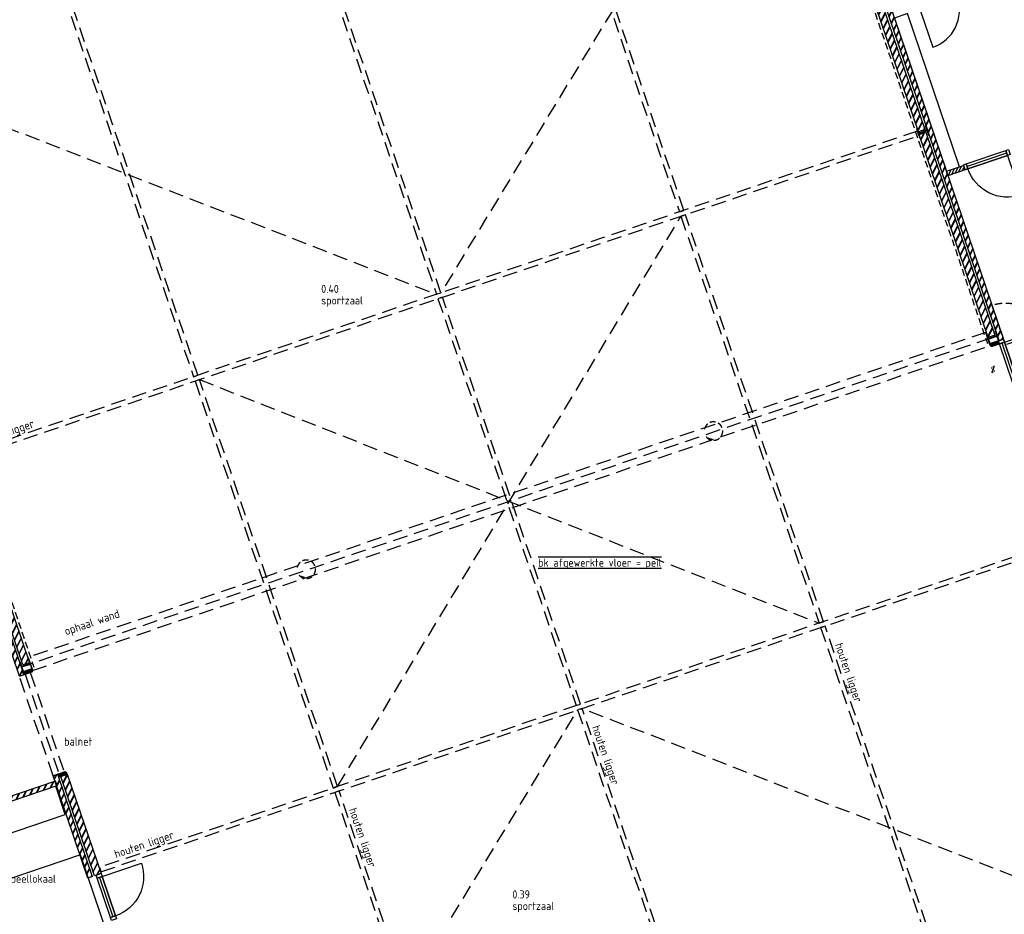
# Model space of a CAD drawing. Header units: millimetres. Extents: x -30480 to 214890, y -181324 to 108676.
# Tile 26 of 48: x 72320 to 93616, y -130331 to -110970. Entities that reach past the tile are written whole.
import ezdxf
from ezdxf.enums import TextEntityAlignment as Align
from ezdxf.xclip import XClip

# ---------------------------------------------------------------- set-up
doc = ezdxf.new("R2010")
doc.units = ezdxf.units.MM
doc.header["$LTSCALE"] = 100
doc.header["$XCLIPFRAME"] = 2
doc.linetypes.add('082403 X-ref$0$DASHED', pattern=[0.75, 0.5, -0.25])
doc.linetypes.add('082403 X-ref$0$HIDDEN2', pattern=[4.7625, 3.175, -1.5875])
for name, color, linetype in [('082403 X-ref$0$Alg-Dun-Arc', 8, 'Continuous'), ('082403 X-ref$0$Beveilig-Alg-Txt', 253, 'Continuous'), ('082403 X-ref$0$bib', 253, 'Continuous'), ('082403 X-ref$0$BiKoz-Draai-Az', 253, 'Continuous'), ('082403 X-ref$0$BiKoz-Hout-Az', 253, 'Continuous'), ('082403 X-ref$0$BiKoz-Hout-Drs', 253, 'Continuous'), ('082403 X-ref$0$BiWand-Bakst-Drs', 253, 'Continuous'), ('082403 X-ref$0$BuKoz-Hout-Drs', 253, 'Continuous'), ('082403 X-ref$0$BuWand-Alg-Arc', 253, 'Continuous'), ('082403 X-ref$0$BuWand-Bakst-Drs', 253, 'Continuous'), ('082403 X-ref$0$Construct-Beton-Drs', 253, 'Continuous'), ('082403 X-ref$0$Construct-Staal-Drs', 253, 'Continuous'), ('082403 X-ref$0$Daken-Alg-Txt', 8, 'Continuous'), ('082403 X-ref$0$Inricht-Alg-Az', 253, 'Continuous'), ('082403 X-ref$0$MTXT18-100', 253, 'Continuous'), ('082403 X-ref$0$MTXT25-1', 253, 'Continuous'), ('082403 X-ref$0$MTXT35-1', 253, 'Continuous'), ('082403 X-ref$0$nieuw uitzet', 253, 'Continuous'), ('082403 X-ref$0$TXT35', 253, 'Continuous')]:
    doc.layers.add(name, color=color, linetype=linetype)
doc.layers.add('082403 X-ref$0$Opp mfa', color=8, linetype='Continuous', plot=False)
doc.styles.add('082403 X-ref$0$BOS', font='isocp.shx')
doc.styles.add('082403 X-ref$0$BOS3', font='isocp.shx')
pattern_1 = [(63.75, (7.47, 17.2), (-98.656, 48.65176), []), (63.75, (2.65, 31.4), (-98.656, 48.65176), [])]

# ---------------------------------------------------------------- blocks, each defined once
blk = doc.blocks.new('082403 X-ref$0$binkozdeur1034')
at = {"layer": '082403 X-ref$0$BiKoz-Draai-Az'}
blk.add_lwpolyline([(967, 0), (67, 0), (67, -900, 0.414214)], format="xyb", close=True, dxfattribs=at)
at = {"layer": '082403 X-ref$0$BiKoz-Hout-Az'}
blk.add_line((67, 57), (967, 57), dxfattribs=at)
blk.add_lwpolyline([(67, 0), (967, 0), (967, 114), (67, 114)], close=True, dxfattribs=at)
at = {"layer": '082403 X-ref$0$BiKoz-Hout-Drs'}
for points in [[(0, 0), (67, 0), (67, 114), (0, 114)], [(967, 0), (1034, 0), (1034, 114), (967, 114)]]:
    blk.add_lwpolyline(points, close=True, dxfattribs=at)
blk = doc.blocks.new('082403 X-ref$0$binkozdeur984')
at = {"layer": '082403 X-ref$0$BiKoz-Draai-Az'}
blk.add_lwpolyline([(917, 0), (67, 0), (67, -850, 0.414214)], format="xyb", close=True, dxfattribs=at)
at = {"layer": '082403 X-ref$0$BiKoz-Hout-Az'}
blk.add_line((67, 57), (917, 57), dxfattribs=at)
blk.add_lwpolyline([(67, 0), (917, 0), (917, 114), (67, 114)], close=True, dxfattribs=at)
at = {"layer": '082403 X-ref$0$BiKoz-Hout-Drs'}
for points in [[(0, 0), (67, 0), (67, 114), (0, 114)], [(917, 0), (984, 0), (984, 114), (917, 114)]]:
    blk.add_lwpolyline(points, close=True, dxfattribs=at)
blk = doc.blocks.new('082403 X-ref$0$rolluiksymbol')
at = {"layer": '082403 X-ref$0$BiKoz-Draai-Az'}
blk.add_lwpolyline([(-171, -104, 0, 75, 0), (-71, -190, 75, 75, 0)], format="xyseb", dxfattribs=at)
at = {"layer": '082403 X-ref$0$BiKoz-Draai-Az', "linetype": '082403 X-ref$0$HIDDEN2', "ltscale": 0.4}
blk.add_arc((0, 0), 200, 211.3867, 163.6722, dxfattribs=at)
blk = doc.blocks.new('082403 X-ref$0$ruimtenummer met m2_1')
at = {"layer": '082403 X-ref$0$MTXT25-1', "style": '082403 X-ref$0$BOS'}
blk.add_attdef('OPPERVLAKTE', (0, 498), '', height=250, dxfattribs=at)
at = {"layer": '082403 X-ref$0$MTXT35-1', "style": '082403 X-ref$0$BOS'}
for tag, p in [('RUIMTENUMMER', (-8, 1448)), ('RUIMTENAAM', (-8, 948))]:
    blk.add_attdef(tag, p, '', height=350, dxfattribs=at)
blk = doc.blocks.new('*U85')
at = {"layer": '082403 X-ref$0$Construct-Staal-Drs'}
blk.add_lwpolyline([(-110, -105), (110, -105), (110, -94), (21.5, -94, -0.4142136), (3.5, -76), (3.5, 76, -0.4142136), (21.5, 94), (110, 94), (110, 105), (-110, 105), (-110, 94), (-21.5, 94, -0.4142136), (-3.5, 76), (-3.5, -76, -0.4142136), (-21.5, -94), (-110, -94)], format="xyb", close=True, dxfattribs=at)
blk = doc.blocks.new('082403 X-ref$0$slot van binnenuit zonder sleutel')
at = {"layer": '082403 X-ref$0$Beveilig-Alg-Txt'}
blk.add_line((47, 157), (-47, -157), dxfattribs=at)
at = {"layer": '082403 X-ref$0$Beveilig-Alg-Txt', "style": '082403 X-ref$0$BOS'}
blk.add_text('S', height=250, dxfattribs=at).set_placement((0, 0), align=Align.MIDDLE)
blk = doc.blocks.new('082403 X-ref')
at = {"layer": '082403 X-ref$0$Alg-Dun-Arc'}
h = blk.add_hatch(dxfattribs=at)
h.set_pattern_fill('ANSI31', color=8, scale=5, style=0)
h.set_pattern_definition([(63.75, (43852.223, 55476.092), (-14.2379, 7.0213), [])])
h.paths.add_polyline_path([(43960, 55565), (43857, 55531), (43870, 55493), (43867, 55492, 0.325735), (43912, 55478), (43982, 55502)])
h.paths.add_polyline_path([(44009, 55582), (43960, 55565), (43982, 55502), (44031, 55519)])
h.paths.add_polyline_path([(44044, 55594), (44041, 55593), (44009, 55582), (44031, 55519), (44065, 55530)])
h.paths.add_polyline_path([(43857, 55531), (43852, 55529), (43861, 55503, 0.07796), (43867, 55492), (43870, 55493)])
h = blk.add_hatch(dxfattribs=at)
h.set_pattern_fill('ANSI31', color=256, scale=5, style=0)
h.set_pattern_definition([(63.75, (22940.218, 48366.688), (-14.2379, 7.0213), [])])
h.paths.add_polyline_path([(23153, 48474), (23145, 48500), (23037, 48463), (23058, 48399), (23128, 48423, 0.414214)])
h.paths.add_polyline_path([(23037, 48463), (22940, 48430), (22962, 48367), (23058, 48399)])
h = blk.add_hatch(dxfattribs=at)
h.set_pattern_fill('ANSI31', color=256, scale=5, style=0)
h.set_pattern_definition([(63.75, (23702.498, 46152.192), (-14.2379, 7.0213), [])])
h.paths.add_polyline_path([(23895, 46239, 0.414214), (23845, 46264), (23774, 46240), (23796, 46177), (23904, 46213)])
h.paths.add_polyline_path([(23774, 46240), (23741, 46229), (23762, 46165), (23796, 46177)])
h.paths.add_polyline_path([(23741, 46229), (23702, 46216), (23724, 46152), (23762, 46165)])
at = {"layer": '082403 X-ref$0$BuWand-Alg-Arc'}
h = blk.add_hatch(dxfattribs=at)
h.set_pattern_fill('METSW', color=256, scale=2, style=0)
h.set_pattern_definition([(63.75, (19886.91, 65464.88), (-98.656, 48.65176), []), (63.75, (19882.09, 65479.09), (-98.656, 48.65176), [])])
h.paths.add_polyline_path([(44151, 55630), (44057, 55598), (39875, 67919), (39969, 67951)])
h = blk.add_hatch(dxfattribs=at)
h.set_pattern_fill('METSW', color=256, scale=2, style=0)
h.set_pattern_definition([(63.75, (19329.8, 70047.88), (-98.656, 48.65176), []), (63.75, (19324.98, 70062.08), (-98.656, 48.65176), [])])
h.paths.add_polyline_path([(42454, 60165), (42312, 60117), (40820, 64511), (40962, 64559)])
h = blk.add_hatch(dxfattribs=at)
h.set_pattern_fill('METSW', color=256, scale=2, style=0)
h.set_pattern_definition([(63.75, (22190.98, 66319.12), (-98.656, 48.65176), []), (63.75, (22186.16, 66333.32), (-98.656, 48.65176), [])])
h.paths.add_polyline_path([(42473, 60108), (42331, 60060), (43822, 55667), (43964, 55715)])
h = blk.add_hatch(dxfattribs=at)
h.set_pattern_fill('ANSI31', color=256, scale=18, angle=18.75, style=0)
h.paths.add_polyline_path([(43288, 59387), (42909, 59259), (42941, 59164), (43320, 59293)])
h = blk.add_hatch(dxfattribs=at)
h.set_pattern_fill('METSW', color=256, scale=2, style=0)
h.set_pattern_definition(pattern_1)
h.paths.add_polyline_path([(19826, 57603), (19732, 57571), (22867, 48335), (22962, 48367)])
h = blk.add_hatch(dxfattribs=at)
h.set_pattern_fill('METSW', color=256, scale=2, style=0)
h.set_pattern_definition(pattern_1)
h.paths.add_polyline_path([(21593, 53021), (21451, 52973), (22943, 48579), (23085, 48627)])
h = blk.add_hatch(dxfattribs=at)
h.set_pattern_fill('METSW', color=256, scale=2, style=0)
h.set_pattern_definition(pattern_1)
h.paths.add_polyline_path([(23904, 46213), (23762, 46165), (24492, 44015), (24634, 44063)])
h = blk.add_hatch(dxfattribs=at)
h.set_pattern_fill('METSW', color=256, scale=2, style=0)
h.set_pattern_definition([(63.75, (17820.1, 3764.48), (-98.656, 48.65176), []), (63.75, (17815.28, 3778.69), (-98.656, 48.65176), [])])
h.paths.add_polyline_path([(23649, 46062), (19861, 44776), (19893, 44682), (23681, 45968)])
h = blk.add_hatch(dxfattribs=at)
h.set_pattern_fill('METSW', color=256, scale=2, style=0)
h.set_pattern_definition([(63.75, (17810.72, 3761.44), (-98.656, 48.65176), []), (63.75, (17805.9, 3775.64), (-98.656, 48.65176), [])])
h.paths.add_polyline_path([(23693, 46212), (23598, 46180), (24350, 43966), (24445, 43999)])
at = {"layer": '082403 X-ref$0$BiKoz-Draai-Az', "color": 8, "linetype": '082403 X-ref$0$HIDDEN2', "ltscale": 0.5}
blk.add_lwpolyline([(45047, 55793), (44195, 55503), (43905, 56356, -0.414214)], format="xyb", close=True, dxfattribs=at)
at = {"layer": '082403 X-ref$0$BiWand-Bakst-Drs'}
for points in [[(39875, 67919), (39969, 67951), (44151, 55630), (44057, 55598)], [(40820, 64511), (40962, 64559), (42454, 60165), (42312, 60117)], [(42331, 60060), (42473, 60108), (43964, 55715), (43822, 55667)], [(42919, 59262), (43288, 59387), (43320, 59293), (42951, 59167)], [(23085, 48627), (22943, 48579), (21451, 52973), (21593, 53021)], [(24634, 44063), (24492, 44015), (23762, 46165), (23904, 46213)]]:
    blk.add_lwpolyline(points, close=True, dxfattribs=at)
at = {"layer": '082403 X-ref$0$BuKoz-Hout-Drs', "linetype": '082403 X-ref$0$HIDDEN2'}
blk.add_line((22990, 48376), (23730, 46196), dxfattribs=at)
blk.add_lwpolyline([(22867, 48335), (23104, 48415), (23835, 46261), (23598, 46180)], close=True, dxfattribs=at)
at = {"layer": '082403 X-ref$0$BuWand-Bakst-Drs'}
for points in [[(22962, 48367), (22867, 48335), (19732, 57571), (19826, 57603)], [(19893, 44682), (23681, 45968), (23649, 46062), (19861, 44776)], [(24445, 43999), (24350, 43966), (23598, 46180), (23693, 46212)]]:
    blk.add_lwpolyline(points, close=True, dxfattribs=at)
at = {"layer": '082403 X-ref$0$Construct-Beton-Drs', "linetype": '082403 X-ref$0$DASHED', "ltscale": 3}
for p, q in [((40724, 64605), (43804, 55533)), ((20101, 57604), (23181, 48532))]:
    blk.add_line(p, q, dxfattribs=at)
at = {"layer": '082403 X-ref$0$Daken-Alg-Txt', "color": 8}
blk.add_lwpolyline([(44044, 55594), (43960, 55565), (43982, 55502), (44065, 55530), (44044, 55594), (44044, 55594)], dxfattribs=at)
blk.add_lwpolyline([(43960, 55565), (43852, 55529), (43861, 55503, 0.414214), (43912, 55478), (43982, 55502)], format="xyb", close=True, dxfattribs=at)
at = {"layer": '082403 X-ref$0$Daken-Alg-Txt'}
for points in [[(22940, 48430), (23037, 48463), (23058, 48399), (22962, 48367)], [(23724, 46152), (23796, 46177), (23774, 46240), (23702, 46216)]]:
    blk.add_lwpolyline(points, close=True, dxfattribs=at)
for points in [[(23037, 48463), (23145, 48500), (23153, 48474, -0.414214), (23128, 48423), (23058, 48399)], [(23796, 46177), (23904, 46213), (23895, 46239, 0.414214), (23845, 46264), (23774, 46240)]]:
    blk.add_lwpolyline(points, format="xyb", close=True, dxfattribs=at)
at = {"layer": '082403 X-ref$0$Inricht-Alg-Az', "linetype": '082403 X-ref$0$HIDDEN2'}
for p, q in [((39408, 68857), (31984, 56632)), ((18557, 61779), (31889, 56600)), ((29750, 45947), (37176, 58289)), ((26760, 54754), (40166, 49483)), ((27518, 35380), (34942, 47604)), ((48369, 42458), (35037, 47636))]:
    blk.add_line(p, q, dxfattribs=at)
for points in [[(34285, 67118), (34190, 67086), (37144, 58384), (37239, 58416)], [(29030, 65334), (28935, 65302), (31889, 56600), (31984, 56632)], [(23774, 63550), (23679, 63518), (26633, 54816), (26728, 54848)], [(42322, 60036), (42290, 60131), (21577, 53100), (21609, 53005)], [(37271, 58322), (37176, 58289), (40166, 49483), (40261, 49515)], [(32016, 56538), (31921, 56505), (34910, 47699), (35005, 47731)], [(43865, 55492), (43769, 55774), (23056, 48743), (23152, 48460)], [(26760, 54754), (26666, 54721), (29655, 45915), (29750, 45947)], [(45344, 51135), (45312, 51230), (24599, 44199), (24631, 44104)], [(40293, 49420), (40198, 49388), (43150, 40691), (43245, 40723)], [(35037, 47636), (34942, 47604), (37895, 38907), (37990, 38939)], [(29782, 45852), (29687, 45820), (32640, 37123), (32734, 37155)]]:
    blk.add_lwpolyline(points, close=True, dxfattribs=at)
at = {"layer": '082403 X-ref$0$Inricht-Alg-Az'}
for points in [[(41794, 62576), (42919, 59262), (43203, 59358), (42078, 62673)], [(20102, 44066), (23861, 45342), (23653, 45958), (19893, 44682)]]:
    blk.add_lwpolyline(points, close=True, dxfattribs=at)
at = {"layer": '082403 X-ref$0$nieuw uitzet', "linetype": '082403 X-ref$0$HIDDEN2'}
blk.add_line((43879, 55654), (23047, 48582), dxfattribs=at)
at = {"layer": '082403 X-ref$0$Opp mfa'}
blk.add_lwpolyline([(22028, 41816), (24774, 42748), (24189, 44471), (21443, 43539)], close=True, dxfattribs=at)
at = {"layer": '082403 X-ref$0$bib'}
for name, p, rotation in [('082403 X-ref$0$binkozdeur984', (42287, 62729), 18.74999999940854), ('*U85', (42406, 60117), 108.750000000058), ('*U85', (43916, 55667), 108.7500000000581), ('082403 X-ref$0$rolluiksymbol', (37880, 53639), 7.499999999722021), ('082403 X-ref$0$rolluiksymbol', (29073, 50649), 7.499999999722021), ('*U85', (23010, 48570), 108.7500000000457)]:
    blk.add_blockref(name, p, dxfattribs=dict(at, rotation=rotation))
at = {"layer": '082403 X-ref$0$bib', "xscale": -1}
for p, rotation in [((44300, 59625), 18.75000000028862), ((24634, 44063), 108.7499999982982)]:
    blk.add_blockref('082403 X-ref$0$binkozdeur1034', p, dxfattribs=dict(at, rotation=rotation))
at = {"layer": '082403 X-ref$0$bib'}
ref = blk.add_blockref('082403 X-ref$0$ruimtenummer met m2_1', (29399, 55906), dxfattribs=dict(at, xscale=0.5, yscale=0.5, zscale=0.5))
ref.add_attrib('RUIMTENUMMER', '0.40', (29395, 56630), dxfattribs={"layer": '082403 X-ref$0$MTXT35-1', "height": 175, "style": '082403 X-ref$0$BOS'})
ref.add_attrib('RUIMTENAAM', 'sportzaal', (29395, 56380), dxfattribs={"layer": '082403 X-ref$0$MTXT35-1', "height": 175, "style": '082403 X-ref$0$BOS'})
at = {"layer": '082403 X-ref$0$bib', "color": 8, "xscale": -1, "rotation": 108.7499999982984}
blk.add_blockref('082403 X-ref$0$binkozdeur1034', (44151, 55630), dxfattribs=at)
at = {"layer": '082403 X-ref$0$bib', "color": 8, "xscale": 0.5, "yscale": 0.5, "zscale": 0.5}
blk.add_blockref('082403 X-ref$0$slot van binnenuit zonder sleutel', (43925, 54971), dxfattribs=at)
at = {"layer": '082403 X-ref$0$bib'}
ref = blk.add_blockref('082403 X-ref$0$ruimtenummer met m2_1', (21754, 43390), dxfattribs=dict(at, xscale=0.5, yscale=0.5, zscale=0.5))
ref.add_attrib('RUIMTENUMMER', '0.41', (21751, 44114), dxfattribs={"layer": '082403 X-ref$0$MTXT35-1', "height": 175, "style": '082403 X-ref$0$BOS'})
ref.add_attrib('RUIMTENAAM', 'berging speellokaal', (21751, 43864), dxfattribs={"layer": '082403 X-ref$0$MTXT35-1', "height": 175, "style": '082403 X-ref$0$BOS'})
ref = blk.add_blockref('082403 X-ref$0$ruimtenummer met m2_1', (33533, 42802), dxfattribs=dict(at, xscale=0.5, yscale=0.5, zscale=0.5))
ref.add_attrib('RUIMTENUMMER', '0.39', (33530, 43526), dxfattribs={"layer": '082403 X-ref$0$MTXT35-1', "height": 175, "style": '082403 X-ref$0$BOS'})
ref.add_attrib('RUIMTENAAM', 'sportzaal', (33530, 43276), dxfattribs={"layer": '082403 X-ref$0$MTXT35-1', "height": 175, "style": '082403 X-ref$0$BOS'})
at = {"layer": '082403 X-ref$0$MTXT18-100', "style": '082403 X-ref$0$BOS3'}
for s, rotation, p in [('houten ligger', 18.75, (21936, 53297)), ('ophaal wand', 18.75, (23875, 49216)), ('houten ligger', 288.75, (40504, 49019)), ('houten ligger', 288.75, (35249, 47235)), ('houten ligger', 288.75, (29993, 45451)), ('houten ligger', 18.75, (24957, 44395))]:
    blk.add_text(s, height=180, rotation=rotation, dxfattribs=at).set_placement(p)
blk.add_text('balnet', height=180, dxfattribs=at).set_placement((23833, 46832))
at = {"layer": '082403 X-ref$0$TXT35', "insert": (34086, 50880), "char_height": 175, "width": 2967.5, "attachment_point": 1, "style": '082403 X-ref$0$BOS3'}
blk.add_mtext('{\\L\\Obk afgewerkte vloer = peil}', dxfattribs=at)

msp = doc.modelspace()

# ---------------------------------------------------------------- block references
ref = msp.add_blockref('082403 X-ref', (49446, -173513))
XClip(ref).set_block_clipping_path([(-24555.726573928, -7811.8301967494), (165444.273426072, 82188.1698032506)])

doc.saveas('drawing.dxf')
